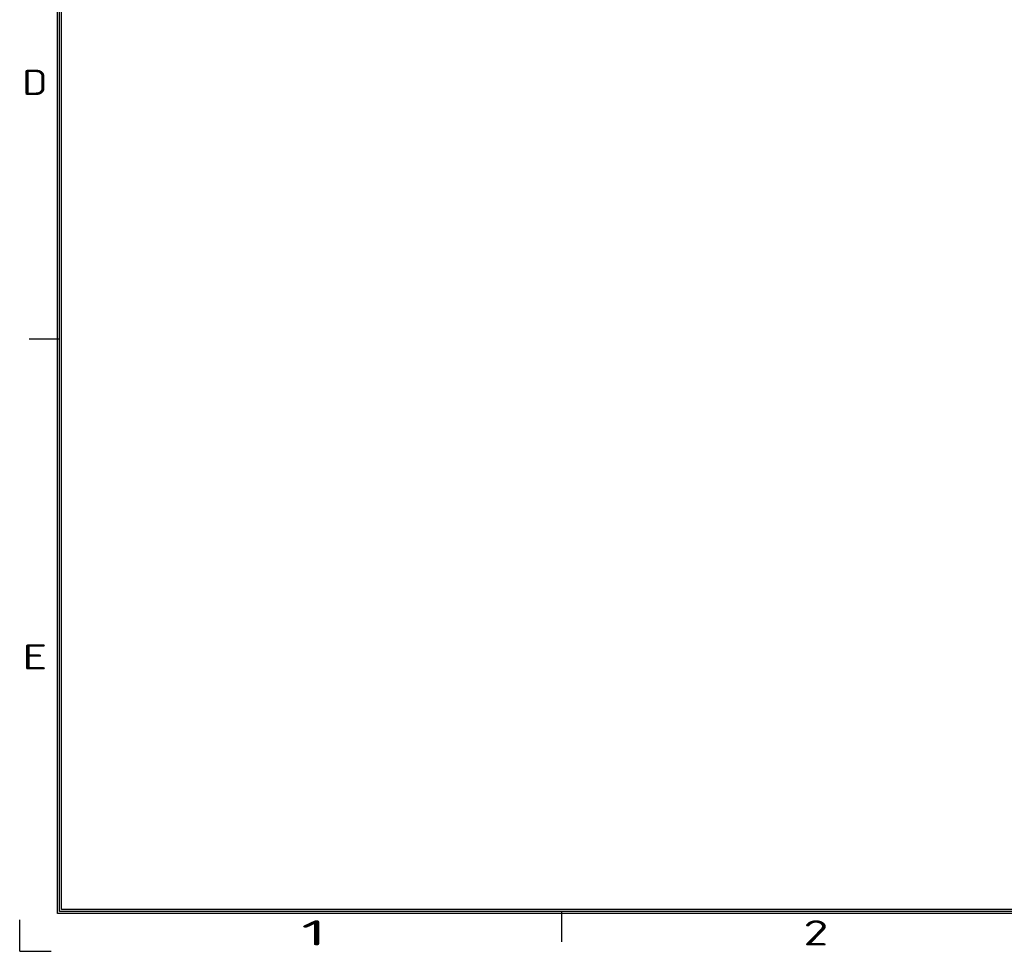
# Model space of a CAD drawing. Extents: x 0 to 576, y 0 to 389.
# Tile 1 of 22: x 0 to 144, y 0 to 136. Entities that reach past the tile are written whole.
import ezdxf
from ezdxf.enums import TextEntityAlignment as Align

# ---------------------------------------------------------------- set-up
doc = ezdxf.new("R2010")
doc.units = 0
doc.header["$LTSCALE"] = 23.1
doc.header["$MEASUREMENT"] = 0
doc.layers.get('0').update_dxf_attribs({"linetype": 'CONTINUOUS'})
doc.styles.get("Standard").update_dxf_attribs({"font": 'isocp3.shx', "bigfont": 'gbcbig.shx'})

# ---------------------------------------------------------------- blocks, each defined once
blk = doc.blocks.new('A3')
for p, q in [((231.12, 4.24), (231.12, 295.1)), ((231.35, 4.47), (231.35, 294.88)), ((231.57, 4.69), (231.57, 294.65)), ((231.35, 68.88), (227.96, 68.88)), ((649.45, 4.47), (231.35, 4.47)), ((649.22, 4.69), (231.57, 4.69)), ((287.85, 4.47), (287.85, 1.08)), ((226.88, 0), (226.88, 3.54)), ((649.67, 4.24), (231.12, 4.24)), ((226.88, 0), (230.41, 0))]:
    blk.add_line(p, q)
for s, width, p, p2 in [('D', 1.414518, (227.18, 96.34), (230, 96.34)), ('E', 1.818182, (227.18, 31.7), (230, 31.7)), ('1', 2.857143, (258.57, 0.66), (261.39, 0.66)), ('2', 1.639186, (315.07, 0.66), (317.89, 0.66))]:
    blk.add_text(s, height=2.83, dxfattribs=dict(width=width)).set_placement(p, p2, align=Align.FIT)
for tag, p in [('XXXE', (541.66, 30.61)), ('XXXC', (574.68, 30.61)), ('XXXA', (625.44, 30.61)), ('XXXG', (499.17, 23.61)), ('XXXF', (541.66, 23.61)), ('XXXD', (574.68, 23.61)), ('XXXB', (625.44, 23.61)), ('XXXK', (515.42, 22.59)), ('XXXM', (502.54, 6.73))]:
    blk.add_attdef(tag, text='', height=2.5).set_placement(p, align=Align.CENTER)
blk.add_attdef('XXXJ', text='', height=2.5).set_placement((504.73, 17.63), align=Align.MIDDLE_RIGHT)
blk.add_attdef('XXXN', (542.03, 8.55), '', height=2.5)

msp = doc.modelspace()

# ---------------------------------------------------------------- block references
at = {"xscale": 1.3, "yscale": 1.3, "zscale": 1.3}
msp.add_blockref('A3', (-294.942, 0), dxfattribs=at)

doc.saveas('drawing.dxf')
